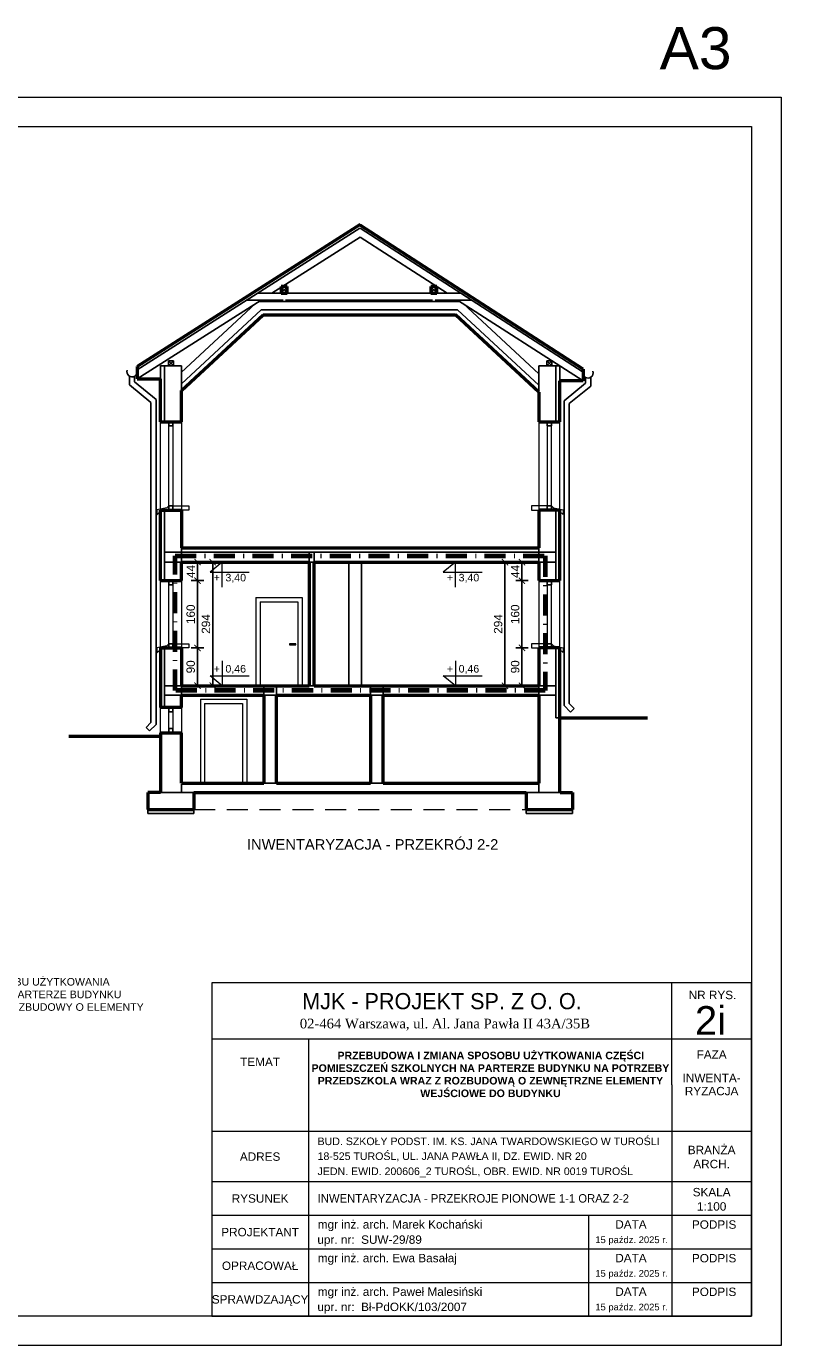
# Model space of a CAD drawing. Header units: millimetres. Extents: x -29624 to 9939, y -6894 to 6495.
# Tile 63 of 243: x -14261 to -12389, y -5924 to -2786. Entities that reach past the tile are written whole.
import ezdxf
from ezdxf.enums import TextEntityAlignment as Align

# ---------------------------------------------------------------- set-up
doc = ezdxf.new("R2010")
doc.units = ezdxf.units.MM
doc.header["$MEASUREMENT"] = 0
doc.linetypes.add('Kropki i Kreski', pattern=[920, 500, -200, 20, -200])
doc.linetypes.add('Przerywana długa', pattern=[780, 500, -280])
doc.layers.add('810-G Ogólne', color=7, linetype='Continuous')
doc.layers.add('830-G Teksty Etykiety', color=7, linetype='Continuous')
doc.layers.add('A_opisy', color=81, linetype='Continuous', lineweight=13)
doc.layers.add('A_wymiary', color=253, linetype='Continuous', lineweight=9)
doc.layers.add('A_zakres opracowania', color=7, linetype='Continuous', lineweight=70, true_color=0xe00038)
doc.styles.add('st1', font='arial.ttf')
doc.styles.get("Standard").update_dxf_attribs({"font": 'arial.ttf'})
doc.styles.add('STIL16', font='arial.ttf')
doc.styles.add('STIL32', font='times.ttf')
doc.styles.add('STIL32_F', font='framd.ttf')
doc.styles.add('STYL_AUTOMATYCZNY_1', font='arial.ttf')
doc.styles.add('STYL_AUTOMATYCZNY_2', font='arialbd.ttf')
doc.dimstyles.new('1do100', dxfattribs={"dimtxt": 20, "dimasz": 15, "dimexe": 15, "dimexo": 0.625, "dimgap": 6, "dimtad": 1, "dimtxsty": 'Standard', "dimblk": 'ARCHTICK', "dimcen": 2.5, "dimadec": 0, "dimazin": 0, "dimtfac": 1, "dimtmove": 0, "dimatfit": 3, "dimldrblk": 'OBLIQUE', "dimfxl": 15, "dimfxlon": 1, "dimarcsym": 0})

# ---------------------------------------------------------------- blocks, each defined once
blk = doc.blocks.new('_ArchTick')
at = {"color": 0, "linetype": 'ByBlock', "const_width": 0.15}
blk.add_lwpolyline([(-0.5, -0.5), (0.5, 0.5)], dxfattribs=at)
blk = doc.blocks.new('*D1805')
at = {"layer": 'A_wymiary', "color": 0, "lineweight": -2, "transparency": 16777216}
for p, q in [((-13067.5, -4060.3), (-13097.5, -4060.3)), ((-13082.5, -4060.3), (-13082.5, -4104.3)), ((-13067.5, -4104.3), (-13097.5, -4104.3))]:
    blk.add_line(p, q, dxfattribs=at)
at = {"layer": 'Defpoints', "color": 0, "transparency": 16777216}
for p in [(-13042.4, -4060.3), (-13082.5, -4104.3), (-13042.4, -4104.3)]:
    blk.add_point(p, dxfattribs=at)
at = {"layer": 'A_wymiary', "color": 0, "lineweight": -2, "transparency": 16777216, "xscale": 15, "yscale": 15, "zscale": 15}
for p, rotation in [((-13082.5, -4060.3), 90), ((-13082.5, -4104.3), 270)]:
    blk.add_blockref('_ArchTick', p, dxfattribs=dict(at, rotation=rotation))
at = {"layer": 'A_wymiary', "color": 0, "transparency": 16777216, "insert": (-13098.5, -4082.3), "char_height": 20, "attachment_point": 5, "rotation": 90}
blk.add_mtext('44', dxfattribs=at)
blk = doc.blocks.new('_Oblique')
at = {"color": 0, "linetype": 'ByBlock', "lineweight": -2}
blk.add_line((-0.5, -0.5), (0.5, 0.5), dxfattribs=at)
blk = doc.blocks.new('*D1806')
at = {"layer": 'A_wymiary', "color": 0, "lineweight": -2, "transparency": 16777216}
for p, q in [((-13067.5, -4104.3), (-13097.5, -4104.3)), ((-13082.5, -4104.3), (-13082.5, -4264.3)), ((-13067.5, -4264.3), (-13097.5, -4264.3))]:
    blk.add_line(p, q, dxfattribs=at)
at = {"layer": 'Defpoints', "color": 0, "transparency": 16777216}
for p in [(-13042.4, -4104.3), (-13082.5, -4264.3), (-13042.4, -4264.3)]:
    blk.add_point(p, dxfattribs=at)
at = {"layer": 'A_wymiary', "color": 0, "lineweight": -2, "transparency": 16777216, "xscale": 15, "yscale": 15, "zscale": 15}
for p, rotation in [((-13082.5, -4104.3), 90), ((-13082.5, -4264.3), 270)]:
    blk.add_blockref('_ArchTick', p, dxfattribs=dict(at, rotation=rotation))
at = {"layer": 'A_wymiary', "color": 0, "transparency": 16777216, "insert": (-13098.7, -4184.3), "char_height": 20, "attachment_point": 5, "rotation": 90}
blk.add_mtext('160', dxfattribs=at)
blk = doc.blocks.new('*D1807')
at = {"layer": 'A_wymiary', "color": 0, "lineweight": -2, "transparency": 16777216}
for p, q in [((-13067.5, -4264.3), (-13097.5, -4264.3)), ((-13082.5, -4264.3), (-13082.5, -4354.3)), ((-13067.5, -4354.3), (-13097.5, -4354.3))]:
    blk.add_line(p, q, dxfattribs=at)
at = {"layer": 'Defpoints', "color": 0, "transparency": 16777216}
for p in [(-13042.4, -4264.3), (-13082.5, -4354.3), (-13042.4, -4354.3)]:
    blk.add_point(p, dxfattribs=at)
at = {"layer": 'A_wymiary', "color": 0, "lineweight": -2, "transparency": 16777216, "xscale": 15, "yscale": 15, "zscale": 15}
for p, rotation in [((-13082.5, -4264.3), 90), ((-13082.5, -4354.3), 270)]:
    blk.add_blockref('_ArchTick', p, dxfattribs=dict(at, rotation=rotation))
at = {"layer": 'A_wymiary', "color": 0, "transparency": 16777216, "insert": (-13098.7, -4309.3), "char_height": 20, "attachment_point": 5, "rotation": 90}
blk.add_mtext('90', dxfattribs=at)
blk = doc.blocks.new('*D1808')
at = {"layer": 'A_wymiary', "color": 0, "lineweight": -2, "transparency": 16777216}
for p, q in [((-13107.9, -4060.3), (-13137.9, -4060.3)), ((-13122.9, -4354.3), (-13122.9, -4060.3)), ((-13107.9, -4354.3), (-13137.9, -4354.3))]:
    blk.add_line(p, q, dxfattribs=at)
at = {"layer": 'Defpoints', "color": 0, "transparency": 16777216}
for p in [(-13122.9, -4060.3), (-13042.4, -4060.3), (-13042.4, -4354.3)]:
    blk.add_point(p, dxfattribs=at)
at = {"layer": 'A_wymiary', "color": 0, "lineweight": -2, "transparency": 16777216, "xscale": 15, "yscale": 15, "zscale": 15}
for p, rotation in [((-13122.9, -4060.3), 90), ((-13122.9, -4354.3), 270)]:
    blk.add_blockref('_ArchTick', p, dxfattribs=dict(at, rotation=rotation))
at = {"layer": 'A_wymiary', "color": 0, "transparency": 16777216, "insert": (-13139.1, -4207.3), "char_height": 20, "attachment_point": 5, "rotation": 90}
blk.add_mtext('294', dxfattribs=at)
blk = doc.blocks.new('*D1809')
at = {"layer": 'A_wymiary', "color": 0, "lineweight": -2, "transparency": 16777216}
for p, q in [((-13869, -4060.3), (-13839, -4060.3)), ((-13854, -4060.3), (-13854, -4104.3)), ((-13869, -4104.3), (-13839, -4104.3))]:
    blk.add_line(p, q, dxfattribs=at)
at = {"layer": 'Defpoints', "color": 0, "transparency": 16777216}
for p in [(-13892.4, -4060.3), (-13892.4, -4104.3), (-13854, -4104.3)]:
    blk.add_point(p, dxfattribs=at)
at = {"layer": 'A_wymiary', "color": 0, "lineweight": -2, "transparency": 16777216, "xscale": 15, "yscale": 15, "zscale": 15}
for p, rotation in [((-13854, -4060.3), 90), ((-13854, -4104.3), 270)]:
    blk.add_blockref('_ArchTick', p, dxfattribs=dict(at, rotation=rotation))
at = {"layer": 'A_wymiary', "color": 0, "transparency": 16777216, "insert": (-13870, -4082.3), "char_height": 20, "attachment_point": 5, "rotation": 90}
blk.add_mtext('44', dxfattribs=at)
blk = doc.blocks.new('*D1810')
at = {"layer": 'A_wymiary', "color": 0, "lineweight": -2, "transparency": 16777216}
for p, q in [((-13869, -4104.3), (-13839, -4104.3)), ((-13854, -4104.3), (-13854, -4264.3)), ((-13869, -4264.3), (-13839, -4264.3))]:
    blk.add_line(p, q, dxfattribs=at)
at = {"layer": 'Defpoints', "color": 0, "transparency": 16777216}
for p in [(-13892.4, -4104.3), (-13892.4, -4264.3), (-13854, -4264.3)]:
    blk.add_point(p, dxfattribs=at)
at = {"layer": 'A_wymiary', "color": 0, "lineweight": -2, "transparency": 16777216, "xscale": 15, "yscale": 15, "zscale": 15}
for p, rotation in [((-13854, -4104.3), 90), ((-13854, -4264.3), 270)]:
    blk.add_blockref('_ArchTick', p, dxfattribs=dict(at, rotation=rotation))
at = {"layer": 'A_wymiary', "color": 0, "transparency": 16777216, "insert": (-13870.2, -4184.3), "char_height": 20, "attachment_point": 5, "rotation": 90}
blk.add_mtext('160', dxfattribs=at)
blk = doc.blocks.new('*D1811')
at = {"layer": 'A_wymiary', "color": 0, "lineweight": -2, "transparency": 16777216}
for p, q in [((-13869, -4264.3), (-13839, -4264.3)), ((-13854, -4264.3), (-13854, -4354.3)), ((-13869, -4354.3), (-13839, -4354.3))]:
    blk.add_line(p, q, dxfattribs=at)
at = {"layer": 'Defpoints', "color": 0, "transparency": 16777216}
for p in [(-13892.4, -4264.3), (-13892.4, -4354.3), (-13854, -4354.3)]:
    blk.add_point(p, dxfattribs=at)
at = {"layer": 'A_wymiary', "color": 0, "lineweight": -2, "transparency": 16777216, "xscale": 15, "yscale": 15, "zscale": 15}
for p, rotation in [((-13854, -4264.3), 90), ((-13854, -4354.3), 270)]:
    blk.add_blockref('_ArchTick', p, dxfattribs=dict(at, rotation=rotation))
at = {"layer": 'A_wymiary', "color": 0, "transparency": 16777216, "insert": (-13870.2, -4309.3), "char_height": 20, "attachment_point": 5, "rotation": 90}
blk.add_mtext('90', dxfattribs=at)
blk = doc.blocks.new('*D1812')
at = {"layer": 'A_wymiary', "color": 0, "lineweight": -2, "transparency": 16777216}
for p, q in [((-13832.7, -4060.3), (-13802.7, -4060.3)), ((-13817.7, -4354.3), (-13817.7, -4060.3)), ((-13832.7, -4354.3), (-13802.7, -4354.3))]:
    blk.add_line(p, q, dxfattribs=at)
at = {"layer": 'Defpoints', "color": 0, "transparency": 16777216}
for p in [(-13892.4, -4060.3), (-13817.7, -4060.3), (-13892.4, -4354.3)]:
    blk.add_point(p, dxfattribs=at)
at = {"layer": 'A_wymiary', "color": 0, "lineweight": -2, "transparency": 16777216, "xscale": 15, "yscale": 15, "zscale": 15}
for p, rotation in [((-13817.7, -4060.3), 90), ((-13817.7, -4354.3), 270)]:
    blk.add_blockref('_ArchTick', p, dxfattribs=dict(at, rotation=rotation))
at = {"layer": 'A_wymiary', "color": 0, "transparency": 16777216, "insert": (-13833.9, -4207.3), "char_height": 20, "attachment_point": 5, "rotation": 90}
blk.add_mtext('294', dxfattribs=at)

msp = doc.modelspace()

# ---------------------------------------------------------------- linework, layer by layer
at = {"layer": '810-G Ogólne', "color": 7, "linetype": 'Continuous', "lineweight": 50}
for p, q in [((-13467.393, -3257.249), (-13997.393, -3594.681)), ((-12937.393, -3601.299), (-13467.393, -3258.95)), ((-13640.724, -3404.718), (-13654.724, -3404.718)), ((-13654.724, -3404.718), (-13654.724, -3420.718)), ((-13640.724, -3420.718), (-13640.724, -3404.718)), ((-13285.073, -3404.718), (-13299.073, -3404.718)), ((-13299.073, -3404.718), (-13299.073, -3420.718)), ((-13285.073, -3420.718), (-13285.073, -3404.718)), ((-13654.724, -3420.718), (-13640.724, -3420.718)), ((-13299.073, -3420.718), (-13285.073, -3420.718)), ((-13892.393, -3652.299), (-13698.172, -3472.299)), ((-13698.172, -3472.299), (-13240.314, -3472.299)), ((-13042.393, -3655.728), (-13240.314, -3472.299)), ((-13997.393, -3594.681), (-13997.393, -3624.382)), ((-12937.393, -3601.299), (-12937.393, -3629.299)), ((-13997.393, -3624.382), (-13942.393, -3624.382)), ((-13942.393, -3726.299), (-13942.393, -3624.382)), ((-12992.393, -3726.299), (-12992.393, -3629.299)), ((-12937.393, -3629.299), (-12992.393, -3629.299)), ((-13892.393, -3726.299), (-13892.393, -3652.299)), ((-13042.393, -3655.728), (-13042.393, -3726.299)), ((-13942.393, -3726.299), (-13892.393, -3726.299)), ((-13042.393, -3726.299), (-12992.393, -3726.299)), ((-13942.393, -4104.299), (-13942.393, -3936.299)), ((-13942.393, -3936.299), (-13892.393, -3936.299)), ((-13892.393, -3936.299), (-13892.393, -4026.299)), ((-12992.393, -3936.299), (-13042.393, -3936.299)), ((-13042.393, -3936.299), (-13042.393, -4026.299)), ((-12992.393, -4104.299), (-12992.393, -3936.299)), ((-13892.393, -4026.299), (-13042.393, -4026.299)), ((-13892.393, -4060.299), (-13588.393, -4060.299)), ((-13892.393, -4104.299), (-13892.393, -4060.299)), ((-13588.393, -4060.299), (-13588.393, -4354.299)), ((-13576.393, -4354.299), (-13576.393, -4060.299)), ((-13576.393, -4060.299), (-13042.393, -4060.299)), ((-13042.393, -4060.299), (-13042.393, -4104.299)), ((-13942.393, -4104.299), (-13892.393, -4104.299)), ((-13042.393, -4104.299), (-12992.393, -4104.299)), ((-13942.393, -4264.299), (-13892.393, -4264.299)), ((-13942.393, -4264.299), (-13942.393, -4402.299)), ((-13892.393, -4264.299), (-13892.393, -4354.299)), ((-12992.393, -4264.299), (-13042.393, -4264.299)), ((-13042.393, -4264.299), (-13042.393, -4354.299)), ((-12992.393, -4608.299), (-12992.393, -4264.299)), ((-13892.393, -4354.299), (-13588.393, -4354.299)), ((-13576.393, -4354.299), (-13042.393, -4354.299)), ((-13892.393, -4376.299), (-13696.393, -4376.299)), ((-13892.393, -4406.299), (-13892.393, -4376.299)), ((-13696.393, -4376.299), (-13696.393, -4586.299)), ((-13666.393, -4586.299), (-13666.393, -4376.299)), ((-13666.393, -4376.299), (-13442.393, -4376.299)), ((-13442.393, -4376.299), (-13442.393, -4586.299)), ((-13412.393, -4586.299), (-13412.393, -4376.299)), ((-13412.393, -4376.299), (-13042.393, -4376.299)), ((-13042.393, -4376.299), (-13042.393, -4586.299)), ((-13942.393, -4402.299), (-13942.393, -4406.299)), ((-13892.393, -4406.299), (-13942.393, -4406.299)), ((-12992.393, -4430.299), (-12784.152, -4430.299)), ((-13942.393, -4475.299), (-14159.817, -4475.299)), ((-13942.393, -4466.299), (-13892.393, -4466.299)), ((-13942.393, -4466.299), (-13942.393, -4608.299)), ((-13892.393, -4586.299), (-13892.393, -4466.299)), ((-13942.393, -4608.299), (-13972.393, -4608.299)), ((-13972.393, -4608.299), (-13972.393, -4648.299)), ((-13892.393, -4586.299), (-13696.393, -4586.299)), ((-13862.393, -4608.299), (-13862.393, -4648.299)), ((-13862.393, -4608.299), (-13072.393, -4608.299)), ((-13666.393, -4586.299), (-13442.393, -4586.299)), ((-13412.393, -4586.299), (-13042.393, -4586.299)), ((-13072.393, -4608.299), (-13072.393, -4648.299)), ((-12991.741, -4608.299), (-12962.393, -4608.299)), ((-12962.393, -4608.299), (-12962.393, -4648.299)), ((-13972.393, -4648.299), (-13862.393, -4648.299)), ((-13072.393, -4648.299), (-12962.393, -4648.299))]:
    msp.add_line(p, q, dxfattribs=at)
at = {"layer": '810-G Ogólne', "color": 7, "linetype": 'Continuous', "lineweight": 25}
for p, q in [((-13467.713, -3265.449), (-13997.393, -3602.677)), ((-13467.393, -3286.95), (-13677.501, -3420.718)), ((-12937.393, -3608.299), (-13467.393, -3265.95)), ((-13260.303, -3420.718), (-13467.393, -3286.95)), ((-13654.724, -3420.718), (-13640.724, -3404.718)), ((-13654.724, -3404.718), (-13640.724, -3420.718)), ((-13299.073, -3420.718), (-13285.073, -3404.718)), ((-13299.073, -3404.718), (-13285.073, -3420.718)), ((-13702.632, -3436.718), (-13997.393, -3624.382)), ((-13892.602, -3608.863), (-13715.799, -3445.006)), ((-13650.724, -3436.718), (-13736.724, -3436.718)), ((-13226.893, -3420.718), (-13711.593, -3420.718)), ((-13708.257, -3440.299), (-13229.99, -3440.299)), ((-13295.073, -3436.718), (-13644.724, -3436.718)), ((-13203.022, -3436.718), (-13289.073, -3436.718)), ((-12937.393, -3629.299), (-13235.533, -3436.718)), ((-13042.393, -3612.098), (-13222.687, -3445.006)), ((-13892.393, -3635.938), (-13702.877, -3460.299)), ((-13702.877, -3460.299), (-13235.609, -3460.299)), ((-13042.393, -3639.367), (-13235.609, -3460.299)), ((-13892.393, -3593.499), (-13942.393, -3593.499)), ((-13942.393, -3624.382), (-13942.393, -3593.499)), ((-13932.393, -3726.299), (-13932.393, -3593.499)), ((-13923.393, -3581.499), (-13923.393, -3593.499)), ((-13911.393, -3581.499), (-13923.393, -3581.499)), ((-13923.393, -3593.499), (-13911.393, -3581.499)), ((-13911.393, -3593.499), (-13923.393, -3581.499)), ((-13923.393, -3593.499), (-13911.393, -3593.499)), ((-13911.393, -3593.499), (-13911.393, -3581.499)), ((-13892.393, -3652.299), (-13892.393, -3593.499)), ((-13042.393, -3655.728), (-13042.393, -3593.499)), ((-13042.393, -3593.499), (-12992.393, -3593.499)), ((-13023.393, -3581.499), (-13023.393, -3593.499)), ((-13011.393, -3581.499), (-13023.393, -3581.499)), ((-13023.393, -3593.499), (-13011.393, -3581.499)), ((-13011.393, -3593.499), (-13023.393, -3581.499)), ((-13023.393, -3593.499), (-13011.393, -3593.499)), ((-13011.393, -3593.499), (-13011.393, -3581.499)), ((-13002.393, -3726.299), (-13002.393, -3593.499)), ((-12992.393, -3629.299), (-12992.393, -3593.499)), ((-14015.842, -3618.002), (-14015.842, -3638.369)), ((-14015.842, -3638.369), (-13964.675, -3680.293)), ((-14003.65, -3631.661), (-14003.65, -3618.002)), ((-13952.393, -3673.642), (-14003.65, -3631.661)), ((-12982.543, -3676.612), (-12931.286, -3634.631)), ((-12931.286, -3634.631), (-12931.286, -3620.972)), ((-12919.095, -3620.972), (-12919.095, -3641.339)), ((-13892.393, -3696.299), (-13892.393, -3652.299)), ((-13892.393, -3652.299), (-13892.393, -3696.299)), ((-13042.393, -3652.299), (-13042.393, -3696.299)), ((-12919.095, -3641.339), (-12970.261, -3683.263)), ((-13964.675, -4441.698), (-13964.675, -3680.293)), ((-13952.393, -4446.386), (-13952.393, -3673.642)), ((-12982.543, -4401.386), (-12982.543, -3676.612)), ((-12970.261, -4396.698), (-12970.261, -3683.263)), ((-13922.393, -3726.299), (-13922.393, -3736.299)), ((-13912.393, -3726.299), (-13912.393, -3736.299)), ((-13022.393, -3726.299), (-13022.393, -3736.299)), ((-13012.393, -3726.299), (-13012.393, -3736.299)), ((-13912.393, -3736.299), (-13922.393, -3736.299)), ((-13022.393, -3736.299), (-13012.393, -3736.299)), ((-13932.393, -4104.299), (-13932.393, -3936.299)), ((-13922.393, -3936.299), (-13922.393, -3926.299)), ((-13912.393, -3926.299), (-13922.393, -3926.299)), ((-13912.393, -3936.299), (-13912.393, -3926.299)), ((-13022.393, -3926.299), (-13012.393, -3926.299)), ((-13022.393, -3936.299), (-13022.393, -3926.299)), ((-13012.393, -3936.299), (-13012.393, -3926.299)), ((-13002.393, -4104.299), (-13002.393, -3936.299)), ((-13932.393, -4036.299), (-13002.393, -4036.299)), ((-13892.393, -4026.299), (-13892.393, -4060.299)), ((-13588.393, -4036.299), (-13588.393, -4060.299)), ((-13576.393, -4060.299), (-13576.393, -4036.299)), ((-13042.393, -4026.299), (-13042.393, -4060.299)), ((-13892.393, -4060.299), (-13932.393, -4060.299)), ((-13588.393, -4060.299), (-13576.393, -4060.299)), ((-13494.393, -4060.299), (-13494.393, -4354.299)), ((-13464.393, -4354.299), (-13464.393, -4060.299)), ((-13042.393, -4060.299), (-13002.393, -4060.299)), ((-13922.393, -4104.299), (-13922.393, -4114.299)), ((-13917.393, -4104.299), (-13892.393, -4104.299)), ((-13912.393, -4104.299), (-13912.393, -4114.299)), ((-13022.393, -4104.299), (-13022.393, -4114.299)), ((-13012.393, -4104.299), (-13012.393, -4114.299)), ((-13912.393, -4114.299), (-13922.393, -4114.299)), ((-13022.393, -4114.299), (-13012.393, -4114.299)), ((-13932.393, -4264.299), (-13932.393, -4406.299)), ((-13922.393, -4264.299), (-13922.393, -4254.299)), ((-13912.393, -4254.299), (-13922.393, -4254.299)), ((-13912.393, -4264.299), (-13912.393, -4254.299)), ((-13022.393, -4254.299), (-13012.393, -4254.299)), ((-13022.393, -4264.299), (-13022.393, -4254.299)), ((-13012.393, -4264.299), (-13012.393, -4254.299)), ((-13002.393, -4264.299), (-13002.393, -4430.299)), ((-13892.393, -4354.299), (-13932.393, -4354.299)), ((-13892.393, -4376.299), (-13892.393, -4354.299)), ((-13696.393, -4376.299), (-13696.393, -4354.299)), ((-13666.393, -4376.299), (-13666.393, -4354.299)), ((-13588.393, -4354.299), (-13576.393, -4354.299)), ((-13442.393, -4376.299), (-13442.393, -4354.299)), ((-13412.393, -4376.299), (-13412.393, -4354.299)), ((-13042.393, -4354.299), (-13002.393, -4354.299)), ((-13042.393, -4354.299), (-13042.393, -4376.299)), ((-13892.393, -4376.299), (-13932.393, -4376.299)), ((-13696.393, -4376.299), (-13666.393, -4376.299)), ((-13442.393, -4376.299), (-13412.393, -4376.299)), ((-13042.393, -4376.299), (-13002.393, -4376.299)), ((-13922.393, -4406.299), (-13922.393, -4416.299)), ((-13912.393, -4416.299), (-13922.393, -4416.299)), ((-13912.393, -4406.299), (-13912.393, -4416.299)), ((-12982.543, -4401.386), (-12967.116, -4416.814)), ((-12970.261, -4396.698), (-12958.63, -4408.329)), ((-12958.63, -4408.329), (-12967.116, -4416.814)), ((-13964.675, -4441.698), (-13976.306, -4453.329)), ((-13976.306, -4453.329), (-13967.821, -4461.814)), ((-13952.393, -4446.386), (-13967.821, -4461.814)), ((-13002.393, -4430.299), (-12992.393, -4430.299)), ((-13922.393, -4466.299), (-13922.393, -4456.299)), ((-13912.393, -4456.299), (-13922.393, -4456.299)), ((-13912.393, -4466.299), (-13912.393, -4456.299)), ((-13942.393, -4608.299), (-13862.393, -4608.299)), ((-13892.393, -4608.299), (-13892.393, -4588.299)), ((-13696.393, -4586.299), (-13666.393, -4586.299)), ((-13442.393, -4586.299), (-13412.393, -4586.299)), ((-12991.741, -4608.299), (-13072.393, -4608.299)), ((-13042.393, -4586.299), (-13042.393, -4608.299)), ((-13972.393, -4648.299), (-13972.393, -4658.299)), ((-13972.393, -4658.299), (-13862.393, -4658.299)), ((-13862.393, -4658.299), (-13862.393, -4648.299)), ((-13072.393, -4648.299), (-13072.393, -4658.299)), ((-13072.393, -4658.299), (-12962.393, -4658.299)), ((-12962.393, -4658.299), (-12962.393, -4648.299))]:
    msp.add_line(p, q, dxfattribs=at)
at = {"layer": '810-G Ogólne', "color": 7, "linetype": 'Continuous', "lineweight": 13}
for p, q in [((-13942.393, -3936.299), (-13942.393, -3726.299)), ((-13892.393, -3726.299), (-13892.393, -3936.299)), ((-13042.393, -3726.299), (-13042.393, -3936.299)), ((-12992.393, -3936.299), (-12992.393, -3726.299)), ((-13942.393, -4264.299), (-13942.393, -4104.299)), ((-13892.393, -4104.299), (-13892.393, -4264.299)), ((-13042.393, -4104.299), (-13042.393, -4264.299)), ((-12992.393, -4264.299), (-12992.393, -4104.299)), ((-13942.393, -4466.299), (-13942.393, -4406.299)), ((-13892.393, -4406.299), (-13892.393, -4466.299))]:
    msp.add_line(p, q, dxfattribs=at)
at = {"layer": '810-G Ogólne', "color": 7, "linetype": 'Continuous', "lineweight": 15}
for p, q in [((-13922.393, -3926.299), (-13922.393, -3736.299)), ((-13912.393, -3736.299), (-13912.393, -3926.299)), ((-13022.393, -3736.299), (-13022.393, -3926.299)), ((-13012.393, -3926.299), (-13012.393, -3736.299)), ((-13927.082, -3930.987), (-13950.419, -3936.028)), ((-13950.419, -3936.028), (-13950.419, -3947.047)), ((-13950.419, -3947.047), (-13946.36, -3942.987)), ((-13922.393, -3926.299), (-13927.082, -3930.987)), ((-13912.393, -3926.299), (-13874.893, -3926.299)), ((-13874.893, -3936.299), (-13904.893, -3936.299)), ((-13874.893, -3926.299), (-13874.893, -3936.299)), ((-13022.393, -3926.299), (-13059.893, -3926.299)), ((-13059.893, -3926.299), (-13059.893, -3936.299)), ((-13059.893, -3936.299), (-13029.893, -3936.299)), ((-13012.393, -3926.299), (-13007.705, -3930.987)), ((-13007.705, -3930.987), (-12984.367, -3936.028)), ((-12984.367, -3947.047), (-12988.427, -3942.987)), ((-12984.367, -3936.028), (-12984.367, -3947.047)), ((-13022.393, -4104.299), (-13022.393, -4254.299)), ((-13012.393, -4254.299), (-13012.393, -4104.299)), ((-13922.393, -4254.299), (-13922.393, -4114.299)), ((-13912.393, -4114.299), (-13912.393, -4254.299)), ((-13715.249, -4144.299), (-13605.249, -4144.299)), ((-13715.249, -4144.299), (-13715.249, -4354.299)), ((-13705.249, -4154.299), (-13615.249, -4154.299)), ((-13705.249, -4154.299), (-13705.249, -4354.299)), ((-13615.249, -4154.299), (-13615.249, -4354.299)), ((-13605.249, -4144.299), (-13605.249, -4354.299)), ((-13927.082, -4258.987), (-13950.419, -4264.028)), ((-13950.419, -4264.028), (-13950.419, -4275.047)), ((-13922.393, -4254.299), (-13927.082, -4258.987)), ((-13912.393, -4254.299), (-13874.893, -4254.299)), ((-13874.893, -4264.299), (-13904.893, -4264.299)), ((-13874.893, -4254.299), (-13874.893, -4264.299)), ((-13022.393, -4254.299), (-13059.893, -4254.299)), ((-13059.893, -4254.299), (-13059.893, -4264.299)), ((-13059.893, -4264.299), (-13029.893, -4264.299)), ((-13012.393, -4254.299), (-13007.705, -4258.987)), ((-13007.705, -4258.987), (-12984.367, -4264.028)), ((-12984.367, -4264.028), (-12984.367, -4275.047)), ((-13950.419, -4275.047), (-13946.36, -4270.987)), ((-12984.367, -4275.047), (-12988.427, -4270.987)), ((-13847.137, -4386.299), (-13737.137, -4386.299)), ((-13847.137, -4386.299), (-13847.137, -4586.299)), ((-13737.137, -4386.299), (-13737.137, -4586.299)), ((-13922.393, -4463.715), (-13922.393, -4406.299)), ((-13912.393, -4406.299), (-13912.393, -4466.299)), ((-13837.137, -4396.299), (-13747.137, -4396.299)), ((-13837.137, -4396.299), (-13837.137, -4586.299)), ((-13747.137, -4396.299), (-13747.137, -4586.299))]:
    msp.add_line(p, q, dxfattribs=at)
at = {"layer": '810-G Ogólne', "color": 7, "linetype": 'Przerywana długa', "lineweight": 13, "ltscale": 0.1}
msp.add_line((-13862.393, -4648.299), (-13072.393, -4648.299), dxfattribs=at)
at = {"layer": '810-G Ogólne', "color": 7, "linetype": 'Continuous', "lineweight": 15}
msp.add_lwpolyline([(-13620.249, -4254.299), (-13635.249, -4254.299), (-13635.249, -4257.299), (-13620.249, -4257.299)], close=True, dxfattribs=at)
at = {"layer": '810-G Ogólne', "color": 7, "linetype": 'Continuous', "lineweight": 25}
for centre, start, end in [((-14009.536, -3607.321), 160.709954, 11.113041), ((-12925.4, -3610.291), 168.886959, 19.290046)]:
    msp.add_arc(centre, 12.196, start, end, dxfattribs=at)
at = {"layer": 'A_opisy'}
for p, q in [((-12726.563, -5303.919), (-12726.563, -5060.675)), ((-13820.183, -5193.919), (-12536.563, -5193.919)), ((-13590.183, -5193.919), (-13590.183, -5853.919)), ((-12726.563, -5303.919), (-12726.563, -5853.919)), ((-13820.183, -5413.919), (-12536.563, -5413.919)), ((-13820.183, -5533.919), (-12536.563, -5533.919)), ((-13820.183, -5613.919), (-12536.563, -5613.919)), ((-12924.059, -5613.919), (-12924.059, -5853.919)), ((-13820.183, -5693.919), (-12536.563, -5693.919)), ((-13820.183, -5773.919), (-12536.563, -5773.919))]:
    msp.add_line(p, q, dxfattribs=at)
for points in [[(-16666.563, -2953.919), (-12466.563, -2953.919), (-12466.563, -5923.919), (-16666.563, -5923.919)], [(-16466.563, -3023.919), (-12536.563, -3023.919), (-12536.563, -5853.919), (-16466.563, -5853.919)], [(-13820.183, -5853.919), (-12536.563, -5853.919), (-12536.563, -5060.675), (-13820.183, -5060.675)]]:
    msp.add_lwpolyline(points, close=True, dxfattribs=at)
for points in [[(-13795.257, -4119.66), (-13795.257, -4060.299), (-13824.186, -4083.697), (-13731.319, -4083.697)], [(-13240.739, -4119.66), (-13240.739, -4060.299), (-13269.668, -4083.697), (-13176.802, -4083.697)], [(-13795.257, -4294.938), (-13795.257, -4354.299), (-13824.186, -4330.901), (-13731.319, -4330.901)], [(-13240.739, -4294.938), (-13240.739, -4354.299), (-13269.668, -4330.901), (-13176.802, -4330.901)]]:
    msp.add_lwpolyline(points, dxfattribs=at)
at = {"layer": 'A_zakres opracowania', "linetype": 'Kropki i Kreski', "ltscale": 0.1}
msp.add_lwpolyline([(-13907.393, -4045.299), (-13027.393, -4045.299), (-13027.393, -4365.299), (-13907.393, -4365.299)], close=True, dxfattribs=at)

# ---------------------------------------------------------------- texts
at = {"layer": '830-G Teksty Etykiety', "color": 7, "linetype": 'Continuous', "lineweight": 13, "insert": (-13736.37, -4719.187), "char_height": 25, "attachment_point": 1, "style": 'STYL_AUTOMATYCZNY_2'}
msp.add_mtext('\\A1;{\\fArial|b0|i0|c238|p34;INWENTARYZACJA - PRZEKRÓJ 2-2}', dxfattribs=at)
at = {"layer": 'A_opisy'}
for s, height, style, p in [('NR RYS.', 20, 'st1', (-12629.474, -5099.786)), ('MJK - PROJEKT SP. Z O. O. ', 38.4, 'STIL32_F', (-13265.743, -5123.675)), ('2i', 68.0932, 'st1', (-12634.269, -5184.448)), ('02-464 Warszawa, ul. Al. Jana Pawła II 43A/35B', 23.04, 'STIL32', (-13265.743, -5169.291)), ('DATA', 20, 'st1', (-12823.421, -5645.607)), ('PODPIS', 20, 'st1', (-12625.635, -5645.915)), ('15 paźdz. 2025 r.', 16, 'st1', (-12821.805, -5680.136)), ('DATA', 20, 'st1', (-12823.421, -5725.607)), ('PODPIS', 20, 'st1', (-12625.635, -5725.915)), ('15 paźdz. 2025 r.', 16, 'st1', (-12821.805, -5760.136)), ('DATA', 20, 'st1', (-12823.421, -5805.607)), ('PODPIS', 20, 'st1', (-12625.635, -5805.915)), ('15 paźdz. 2025 r.', 16, 'st1', (-12821.805, -5840.136))]:
    msp.add_text(s, height=height, dxfattribs=dict(at, style=style)).set_placement(p, align=Align.CENTER)
at = {"layer": 'A_opisy', "style": 'st1'}
for s, p in [('TEMAT', (-13705.183, -5248.938)), ('FAZA', (-12631.563, -5231.392)), ('INWENTA-', (-12631.563, -5287.274)), ('RYZACJA', (-12631.563, -5318.463)), ('BRANŻA', (-12631.563, -5458.526)), ('ADRES', (-13705.183, -5474.286)), ('ARCH.', (-12631.563, -5491.972)), ('SKALA', (-12631.563, -5558.81)), ('RYSUNEK', (-13705.183, -5573.919)), ('1:100', (-12631.563, -5592.84)), ('PROJEKTANT', (-13705.183, -5653.919)), ('OPRACOWAŁ', (-13705.183, -5733.919)), ('SPRAWDZAJĄCY', (-13705.183, -5813.919))]:
    msp.add_text(s, height=20, dxfattribs=at).set_placement(p, align=Align.MIDDLE_CENTER)
at = {"layer": 'A_opisy'}
for s, height, style, p in [('BUD. SZKOŁY PODST. IM. KS. JANA TWARDOWSKIEGO W TUROŚLI', 18, 'STIL16', (-13568.492, -5446.97)), ('18-525 TUROŚL, UL. JANA PAWŁA II, DZ. EWID. NR 20', 18, 'STIL16', (-13568.492, -5482.304)), ('JEDN. EWID. 200606_2 TUROŚL, OBR. EWID. NR 0019 TUROŚL', 18, 'STIL16', (-13568.492, -5518.181)), ('INWENTARYZACJA - PRZEKROJE PIONOWE 1-1 ORAZ 2-2', 20, 'STIL32_F', (-13568.166, -5583.627)), ('mgr inż. arch. Marek Kochański', 20, 'st1', (-13568.041, -5645.611)), ('upr. nr:  SUW-29/89', 20, 'st1', (-13569.01, -5681.758)), ('mgr inż. arch. Ewa Basałaj', 20, 'st1', (-13568.041, -5725.611)), ('mgr inż. arch. Paweł Malesiński', 20, 'st1', (-13568.041, -5805.611)), ('upr. nr:  Bł-PdOKK/103/2007', 20, 'st1', (-13569.01, -5841.758))]:
    msp.add_text(s, height=height, dxfattribs=dict(at, style=style)).set_placement(p)
at = {"layer": 'A_opisy', "insert": (-12755.082, -2787.583), "char_height": 100, "attachment_point": 1, "style": 'STYL_AUTOMATYCZNY_1'}
msp.add_mtext('\\A1;A3', dxfattribs=at)
at = {"layer": 'A_opisy', "char_height": 18, "attachment_point": 1}
for s, width, heights, insert in [('+', 12.03374, [0], (-13815.455, -4088.029)), ('3,40', 39.475, [21.634], (-13787.627, -4088.029)), ('+', 12.03374, [0], (-13260.938, -4088.029)), ('3,40', 39.475, [21.634], (-13233.109, -4088.029)), ('{\\fArial|b0|i0|c238|p34;+}', 12.03374, [0], (-13815.455, -4304.885)), ('0,46', 39.475, [21.634], (-13787.627, -4304.885)), ('{\\fArial|b0|i0|c238|p34;+}', 12.03374, [0], (-13260.938, -4304.885)), ('0,46', 39.475, [21.634], (-13233.109, -4304.885)), ('ZAKRES PRZEBUDOWY I ZMIANY SPOSOBU UŻYTKOWANIA CZĘŚCI POMIESZCZEŃ SZKOLNYCH NA PARTERZE BUDYNKU POD POTRZEBY PRZEDSZKOLA ORAZ ROZBUDOWY O ELEMENTY WEJŚCIOWE DO PRZEDSZKOLA', 806.73455, [137.169], (-14789.314, -5049.472))]:
    msp.add_mtext_dynamic_manual_height_columns(s, width=width, gutter_width=12.5, heights=heights, dxfattribs=dict(at, insert=insert))
at = {"layer": 'A_opisy', "insert": (-13590.183, -5224.758), "char_height": 17, "attachment_point": 1, "style": 'st1'}
msp.add_mtext_dynamic_manual_height_columns('\\pi68.939;{\\fArial|b1|i0|c238|p34;\\H1.0588x;PRZEBUDOWA I ZMIANA SPOSOBU UŻYTKOWANIA CZĘŚCI \\P\\pi7.3216;POMIESZCZEŃ SZKOLNYCH NA PARTERZE BUDYNKU NA POTRZEBY \\P\\pi22.031;PRZEDSZKOLA WRAZ Z ROZBUDOWĄ O ZEWNĘTRZNE ELEMENTY \\P\\pi265.91;WEJŚCIOWE DO BUDYNKU}', width=863.62032, gutter_width=96.285, heights=[189.161], dxfattribs=at)

# ---------------------------------------------------------------- dimensions: what is measured, and where the dimension line sits
at = {"layer": 'A_wymiary'}
for base, p1, p2, picture, middle in [((-13853.959, -4104.299), (-13892.393, -4060.299), (-13892.393, -4104.299), '*D1809', (-13869.959, -4082.299)), ((-13817.675, -4060.299), (-13892.393, -4354.299), (-13892.393, -4060.299), '*D1812', (-13833.886, -4207.299)), ((-13122.937, -4060.299), (-13042.393, -4354.299), (-13042.393, -4060.299), '*D1808', (-13139.148, -4207.299)), ((-13082.473, -4104.299), (-13042.393, -4060.299), (-13042.393, -4104.299), '*D1805', (-13098.473, -4082.299)), ((-13853.959, -4264.299), (-13892.393, -4104.299), (-13892.393, -4264.299), '*D1810', (-13870.171, -4184.299)), ((-13082.473, -4264.299), (-13042.393, -4104.299), (-13042.393, -4264.299), '*D1806', (-13098.684, -4184.299)), ((-13853.959, -4354.299), (-13892.393, -4264.299), (-13892.393, -4354.299), '*D1811', (-13870.171, -4309.299)), ((-13082.473, -4354.299), (-13042.393, -4264.299), (-13042.393, -4354.299), '*D1807', (-13098.684, -4309.299))]:
    dim = msp.add_linear_dim(base=base, p1=p1, p2=p2, angle=90, dimstyle='1do100', dxfattribs=at)
    dim.commit()
    dim.dimension.update_dxf_attribs({"geometry": picture, "text_midpoint": middle})

doc.saveas('drawing.dxf')
